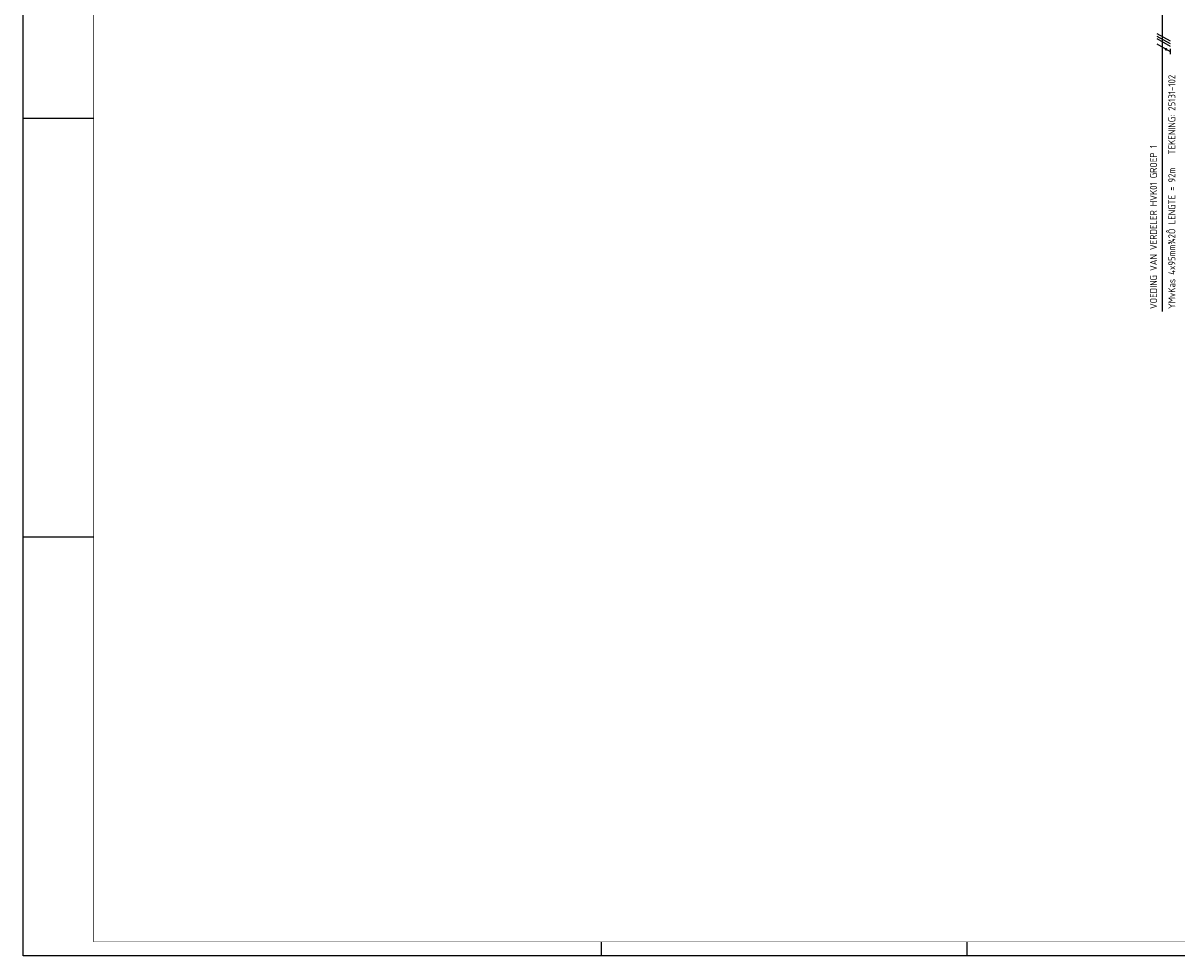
# Model space of a CAD drawing. Header units: millimetres. Extents: x 882 to 2071, y -2 to 839.
# Tile 1 of 8: x 882 to 1291, y -2 to 328. Entities that reach past the tile are written whole.
import ezdxf
from ezdxf.enums import TextEntityAlignment as Align

# ---------------------------------------------------------------- set-up
doc = ezdxf.new("R2010")
doc.units = ezdxf.units.MM
doc.layers.get('0').update_dxf_attribs({"linetype": 'CONTINUOUS'})
for name, color, linetype in [('40', 1, 'CONTINUOUS'), ('EL$2B---_KADER', 4, 'CONTINUOUS'), ('LIJN025', 10, 'CONTINUOUS'), ('LIJN050', 90, 'CONTINUOUS'), ('TEKST25', 10, 'CONTINUOUS'), ('TEKST35', 50, 'CONTINUOUS'), ('TEKST50', 90, 'CONTINUOUS')]:
    doc.layers.add(name, color=color, linetype=linetype)
doc.styles.add('ISO', font='ISO.SHX')
doc.styles.add('NEN', font='iso.shx')
doc.styles.add('ROMAND', font='romand')

# ---------------------------------------------------------------- blocks, each defined once
blk = doc.blocks.new('A0')
at = {"layer": 'LIJN025'}
for p, q in [((0, 297), (25, 297)), ((0, 148.5), (25, 148.5)), ((205, 0), (205, 5)), ((334.5, 0), (334.5, 5))]:
    blk.add_line(p, q, dxfattribs=at)
blk.add_lwpolyline([(1189, 841), (1189, 0), (0, 0), (0, 841)], close=True, dxfattribs=at)
at = {"layer": 'LIJN050', "const_width": 0.2}
blk.add_lwpolyline([(1184, 836), (25, 836), (25, 5), (1184, 5)], close=True, dxfattribs=at)
at = {"layer": 'TEKST25', "style": 'ROMAND', "width": 2.899115}
blk.add_attdef('STATUS', text='', height=2.5, dxfattribs=at).set_placement((1143, 71.5), (1182, 71.5), align=Align.FIT)
at = {"layer": 'TEKST25', "style": 'ISO'}
for tag, p in [('E', (1144.25, 66)), ('NAAM-E', (1155.75, 66)), ('DATUM-E', (1174, 66)), ('D', (1144.25, 61)), ('NAAM-D', (1155.75, 61)), ('DATUM-D', (1174, 61)), ('C', (1144.25, 56)), ('NAAM-C', (1155.75, 56)), ('DATUM-C', (1174, 56)), ('B', (1144.25, 51)), ('NAAM-B', (1155.75, 51)), ('DATUM-B', (1174, 51)), ('A', (1144.25, 46)), ('NAAM-A', (1155.75, 46)), ('DATUM-A', (1174, 46))]:
    blk.add_attdef(tag, text='', height=2.5, dxfattribs=at).set_placement(p, align=Align.CENTER)
for tag, p in [('DATUM', (1021.75, 36.25)), ('SCHAAL', (1057, 36.25)), ('GETEKEND', (1087.25, 36.25)), ('GECONTOL.', (1122, 36.25)), ('FORMAAT', (1152.25, 28.25))]:
    blk.add_attdef(tag, p, '', height=2.5, dxfattribs=at)
at = {"layer": 'TEKST35', "style": 'ISO'}
for tag, p in [('PROJECT', (1023.5, 72.5)), ('PLAATS', (1023.5, 63.5)), ('INSTALLATIE-REGEL1', (1023.5, 52.5)), ('INSTALLATIE-REGEL2', (1023.5, 43.5))]:
    blk.add_attdef(tag, p, '', height=4, dxfattribs=at)
blk.add_attdef('PROJ.NR.', text='', height=4, dxfattribs=at).set_placement((1170, 23), align=Align.CENTER)
at = {"layer": 'TEKST50', "style": 'ISO'}
blk.add_attdef('FILE-NAAM', text='', height=5, dxfattribs=at).set_placement((1162.5, 7.5), align=Align.CENTER)

msp = doc.modelspace()

# ---------------------------------------------------------------- linework, layer by layer
at = {"color": 10}
for p, q in [((1283.76, 324.62), (1288.44, 321.92)), ((1283.76, 323.69), (1288.44, 320.98)), ((1283.76, 323.69), (1288.44, 320.98)), ((1283.76, 322.75), (1288.44, 320.04)), ((1283.76, 320.87), (1288.44, 318.17)), ((1288.44, 319.1), (1288.44, 317.23))]:
    msp.add_line(p, q, dxfattribs=at)
msp.add_line((1283.76, 323.69), (1288.44, 320.98))
at = {"color": 10, "const_width": 0.469}
msp.add_lwpolyline([(1287.15, 319.18, 1), (1286.92, 318.78, 1)], format="xyb", close=True, dxfattribs=at)
at = {"layer": 'LIJN050'}
msp.add_line((1285.65, 346.86), (1285.65, 226.09), dxfattribs=at)

# ---------------------------------------------------------------- block references
at = {"layer": 'EL$2B---_KADER'}
msp.add_blockref('A0', (882, -2.4), dxfattribs=at)

# ---------------------------------------------------------------- texts
at = {"layer": '40', "style": 'NEN'}
for s, p in [('TEKENING: 25131-102', (1290.33, 281.71)), ('VOEDING VAN VERDELER HVK01 GROEP 1', (1283.83, 226.92)), ('LENGTE = 92m', (1290.33, 256.92)), ('YMvKas 4x95mm¾2Ô', (1290.33, 226.92))]:
    msp.add_text(s, height=2.5, rotation=90, dxfattribs=at).set_placement(p)

doc.saveas('drawing.dxf')
